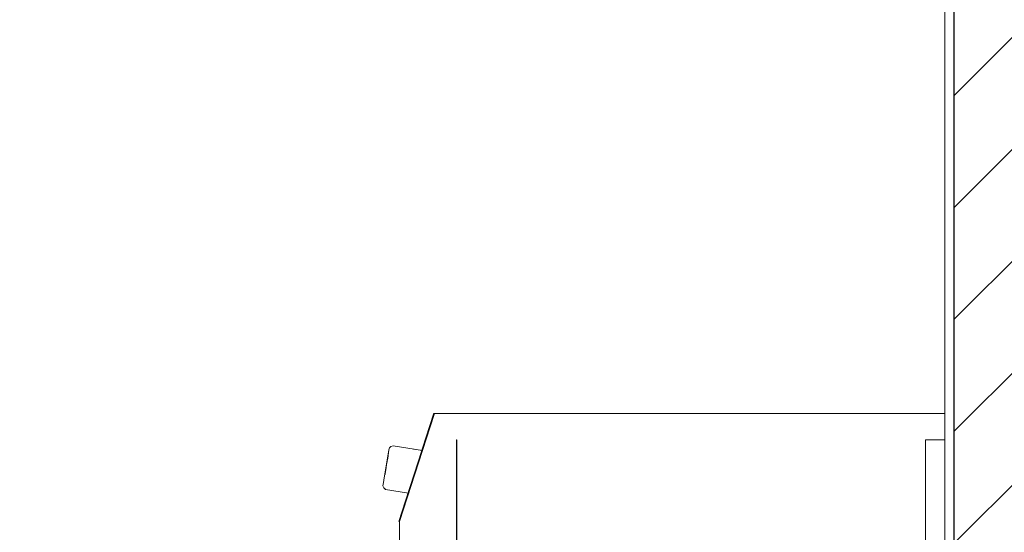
# Model space of a CAD drawing. Header units: millimetres. Extents: x 90539 to 127778, y -34922 to 14506.
# Tile 175 of 256: x 111727 to 112845, y 3595 to 4178. Entities that reach past the tile are written whole.
import ezdxf

# ---------------------------------------------------------------- set-up
doc = ezdxf.new("R2010")
doc.units = ezdxf.units.MM
doc.header["$MEASUREMENT"] = 0
doc.linetypes.add('Wipeout_Contour', pattern=[1000, 0, -1000])
for name, color, linetype in [('Nowe_A-Armatura', 7, 'Continuous'), ('Nowe_A-Wymiary-Wewnętrzne', 7, 'Continuous'), ('Nowe_A-Wymiary-Zewnętrzne', 7, 'Continuous'), ('Nowe_A-Ściany-Działowe', 7, 'Continuous')]:
    doc.layers.add(name, color=color, linetype=linetype)
for name, color, linetype, lineweight in [('Nowe_A-Armatura_Nr_pióra__2', 8, 'Continuous', 13), ('Nowe_A-Wymiary-Wewnętrzne_Nr_pióra__46', 5, 'Continuous', 15), ('Nowe_A-Wymiary-Zewnętrzne_Nr_pióra__46', 5, 'Continuous', 15), ('Nowe_A-Ściany-Działowe_Nr_pióra__27', 7, 'Continuous', 25), ('Nowe_A-Ściany-Działowe_Nr_pióra__47', 7, 'Continuous', 15)]:
    doc.layers.add(name, color=color, linetype=linetype, lineweight=lineweight)
for name, color, linetype, lineweight, true_color in [('Nowe_A-Wymiary-Wewnętrzne_Nr_pióra__45', 7, 'Continuous', 15, 0x40a5ff), ('Nowe_A-Wymiary-Wewnętrzne_Nr_pióra__85', 7, 'Continuous', 13, 0x80c2ff), ('Nowe_A-Wymiary-Zewnętrzne_Nr_pióra__45', 7, 'Continuous', 15, 0x40a5ff), ('Nowe_A-Wymiary-Zewnętrzne_Nr_pióra__85', 7, 'Continuous', 13, 0x80c2ff)]:
    doc.layers.add(name, color=color, linetype=linetype, lineweight=lineweight, true_color=true_color)
doc.styles.add('STYL_AUTOMATYCZNY_2', font='arial.ttf')
doc.dimstyles.new('STYL_AUTOMATYCZNY__1', dxfattribs={"dimtxt": 125, "dimasz": 47.5, "dimexe": 0.18, "dimexo": 20, "dimgap": 0, "dimtad": 1, "dimdec": 1, "dimlfac": 0.1, "dimzin": 0, "dimdsep": 46, "dimtxsty": 'STYL_AUTOMATYCZNY_2', "dimblk": 'ARROWHEAD_11', "dimblk1": 'ARROWHEAD_11', "dimblk2": 'ARROWHEAD_11', "dimcen": 0.09, "dimclrd": 256, "dimclre": 256, "dimclrt": 5, "dimadec": 1, "dimazin": 0, "dimtfac": 1, "dimtdec": 4, "dimtmove": 0, "dimatfit": 3, "dimfxl": 0, "dimtolj": 1, "dimtzin": 0, "dimarcsym": 0})

# ---------------------------------------------------------------- blocks, each defined once
blk = doc.blocks.new('ElemPrzekroju_56')
at = {"color": 254, "linetype": 'Wipeout_Contour', "lineweight": 0, "ltscale": 6609137.605395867}
blk.add_wipeout([(109677.6, 5430), (109677.6, 4990), (110477.6, 4990), (110477.6, 2890), (110560.6, 2890), (110560.6, 5007), (111694.6, 5007), (111694.6, 2890), (112223.1, 2890), (112223.1, 2892.5), (112193.1, 2892.5), (112160.4, 2976.9), (112159.1, 2984.2), (112159.1, 3094.5), (112223.1, 3094.5), (112223.1, 3095.5), (112158.1, 3095.5), (112158.1, 3118.5), (112120.9, 3118.5), (112120.9, 3122.8), (112120.9, 3147.1), (112120.9, 3150.3), (112120.9, 3218.1), (112120.9, 3218.4), (112120.9, 3368.6), (112120.9, 3404.8), (112120.9, 3438.6), (112120.9, 3465), (112120.6, 3465.6), (112120.1, 3480.3), (112119.6, 3495.3), (112118.9, 3511.6), (112118.3, 3525.4), (112117.5, 3541.5), (112116.7, 3556.9), (112116.5, 3565.5), (112120.9, 3566.7), (112120.9, 3577.4), (112120.9, 3581.3), (112120.9, 3582.5), (112158.1, 3582.5), (112158.1, 3607), (112168.5, 3639.2), (112142.4, 3643.7), (112140.4, 3645.4), (112139.5, 3647.7), (112139.6, 3649.5), (112140.4, 3654.3), (112146.3, 3688.5), (112147, 3690.8), (112148.4, 3692.3), (112150.9, 3693.3), (112184.2, 3687.7), (112184, 3687.2), (112197.8, 3730), (112223.3, 3730), (112223.3, 3730), (112777.6, 3730), (112777.6, 5430)], dxfattribs=at).dxf.layer = 'Nowe_A-Ściany-Działowe'
at = {"color": 254, "linetype": 'Wipeout_Contour', "lineweight": 0, "ltscale": 676743.685184}
blk.add_wipeout([(112700.1, 3040), (112700.1, 2890), (112777.6, 2890), (112777.6, 3700), (112755.7, 3700), (112755.7, 3040)], dxfattribs=at).dxf.layer = 'Nowe_A-Ściany-Działowe'
blk = doc.blocks.new('ElemPrzekroju_61')
at = {"layer": 'Nowe_A-Ściany-Działowe', "linetype": 'Continuous', "lineweight": 0, "true_color": 0x000000}
h = blk.add_hatch(dxfattribs=at)
h.set_pattern_fill('Bloczki_ceramiczne', color=18, style=0, pattern_type=2)
h.set_pattern_definition([(45, (0, 0), (-63.63961, 63.63961), [])])
h.paths.add_polyline_path([(112787.6, 5440), (112787.6, 5430), (112787.6, 2890), (112787.6, 2750), (112902.6, 2750), (112902.6, 2870), (112902.6, 5440)])
h = blk.add_hatch(dxfattribs=at)
h.set_pattern_fill('Tynk', color=18, style=0, pattern_type=2)
h.set_pattern_definition([(0, (0, 0), (0, 86.60254), [0, -50]), (0, (25, 43.3), (0, 86.60254), [0, -50])])
h.paths.add_polyline_path([(112777.6, 2890), (112787.6, 2890), (112787.6, 5430), (112777.6, 5430)])
at = {"layer": 'Nowe_A-Ściany-Działowe_Nr_pióra__27', "color": 7, "linetype": 'Continuous', "lineweight": 25, "flags": 128}
blk.add_lwpolyline([(112787.6, 5440), (112787.6, 5430), (112787.6, 2890), (112787.6, 2870), (112787.6, 2820), (112787.6, 2750)], dxfattribs=at)
at = {"layer": 'Nowe_A-Ściany-Działowe_Nr_pióra__47', "color": 7, "linetype": 'Continuous', "lineweight": 15}
for p, q in [((112777.6, 5430), (112777.6, 3730)), ((112777.6, 3700), (112777.6, 2890))]:
    blk.add_line(p, q, dxfattribs=at)
at = {"layer": 'Nowe_A-Ściany-Działowe_Nr_pióra__47', "color": 7, "linetype": 'Continuous', "lineweight": 15, "flags": 128}
blk.add_lwpolyline([(112777.6, 3730), (112777.6, 3726.3), (112777.6, 3700)], dxfattribs=at)
blk = doc.blocks.new('ElemPrzekroju_164')
at = {"layer": 'Nowe_A-Armatura_Nr_pióra__2', "color": 8, "linetype": 'Continuous', "lineweight": 13}
for p, q in [((112223.3, 3730), (112223.3, 3730)), ((112223.3, 3700), (112223.1, 3700)), ((112777.6, 3700), (112755.7, 3700))]:
    blk.add_line(p, q, dxfattribs=at)
at = {"layer": 'Nowe_A-Armatura_Nr_pióra__2', "color": 8, "linetype": 'Continuous', "lineweight": 13, "flags": 128}
for points in [[(112777.6, 3730), (112291.2, 3730), (112223.3, 3730), (112220.1, 3730), (112197.8, 3730)], [(112223.1, 3700), (112223.1, 3600.7), (112223.1, 2890)], [(112223.3, 3700), (112223.3, 3622.1), (112223.3, 3607), (112223.3, 3544.5), (112223.3, 3095.5)], [(112755.7, 3700), (112755.7, 3621.5), (112755.7, 3040)]]:
    blk.add_lwpolyline(points, dxfattribs=at)
at = {"color": 254, "linetype": 'Wipeout_Contour', "lineweight": 0, "ltscale": 336697.938744}
blk.add_wipeout([(112183.5, 3685.8), (112151.4, 3689.2), (112181.8, 3680.6)], dxfattribs=at).dxf.layer = 'Nowe_A-Armatura'
at = {"color": 254, "linetype": 'Wipeout_Contour', "lineweight": 0, "ltscale": 336646.550796}
blk.add_wipeout([(112174.8, 3658.7), (112147.3, 3664.7), (112144.9, 3658.3)], dxfattribs=at).dxf.layer = 'Nowe_A-Armatura'
at = {"color": 254, "linetype": 'Wipeout_Contour', "lineweight": 0, "ltscale": 336661.360891}
blk.add_wipeout([(112170.8, 3646.3), (112144.3, 3647.4), (112169.1, 3641)], dxfattribs=at).dxf.layer = 'Nowe_A-Armatura'
at = {"color": 254, "linetype": 'Wipeout_Contour', "lineweight": 0, "ltscale": 336700.843868}
blk.add_wipeout([(112183.5, 3685.8), (112184, 3687.2), (112151.9, 3692.1)], dxfattribs=at).dxf.layer = 'Nowe_A-Armatura'
at = {"color": 254, "linetype": 'Wipeout_Contour', "lineweight": 0, "ltscale": 336671.407965}
blk.add_wipeout([(112144.9, 3658.3), (112173.3, 3654.2), (112174.8, 3658.7)], dxfattribs=at).dxf.layer = 'Nowe_A-Armatura'
at = {"color": 254, "linetype": 'Wipeout_Contour', "lineweight": 0, "ltscale": 336658.344777}
blk.add_wipeout([(112143.8, 3644.4), (112168.6, 3639.7), (112169.1, 3641)], dxfattribs=at).dxf.layer = 'Nowe_A-Armatura'
at = {"color": 254, "linetype": 'Wipeout_Contour', "lineweight": 0, "ltscale": 336692.360572}
blk.add_wipeout([(112181.8, 3680.6), (112150.6, 3684.6), (112179.3, 3672.7)], dxfattribs=at).dxf.layer = 'Nowe_A-Armatura'
at = {"color": 254, "linetype": 'Wipeout_Contour', "lineweight": 0, "ltscale": 336677.244685}
blk.add_wipeout([(112174.8, 3658.7), (112176.3, 3663.4), (112147.3, 3664.7)], dxfattribs=at).dxf.layer = 'Nowe_A-Armatura'
at = {"color": 254, "linetype": 'Wipeout_Contour', "lineweight": 0, "ltscale": 336685.419679}
blk.add_wipeout([(112148.4, 3678.5), (112177.8, 3668.1), (112179.3, 3672.7)], dxfattribs=at).dxf.layer = 'Nowe_A-Armatura'
at = {"color": 254, "linetype": 'Wipeout_Contour', "lineweight": 0, "ltscale": 336666.988142}
blk.add_wipeout([(112145.1, 3652), (112170.8, 3646.3), (112173.3, 3654.2)], dxfattribs=at).dxf.layer = 'Nowe_A-Armatura'
at = {"color": 254, "linetype": 'Wipeout_Contour', "lineweight": 0, "ltscale": 336682.030019}
blk.add_wipeout([(112176.3, 3663.4), (112177.8, 3668.1), (112148.5, 3671.8)], dxfattribs=at).dxf.layer = 'Nowe_A-Armatura'
at = {"color": 254, "linetype": 'Wipeout_Contour', "lineweight": 0, "ltscale": 336656.270674}
blk.add_wipeout([(112142.4, 3643.7), (112168.5, 3639.2), (112168.6, 3639.7)], dxfattribs=at).dxf.layer = 'Nowe_A-Armatura'
at = {"color": 254, "linetype": 'Wipeout_Contour', "lineweight": 0, "ltscale": 336655.517213}
blk.add_wipeout([(112148.5, 3671.8), (112177.8, 3668.1), (112148.4, 3678.5)], dxfattribs=at).dxf.layer = 'Nowe_A-Armatura'
at = {"color": 254, "linetype": 'Wipeout_Contour', "lineweight": 0, "ltscale": 336632.730183}
blk.add_wipeout([(112168.6, 3639.7), (112143.8, 3644.4), (112142.4, 3643.7)], dxfattribs=at).dxf.layer = 'Nowe_A-Armatura'
at = {"color": 254, "linetype": 'Wipeout_Contour', "lineweight": 0, "ltscale": 336635.239328}
blk.add_wipeout([(112144.3, 3647.4), (112143.8, 3644.4), (112169.1, 3641)], dxfattribs=at).dxf.layer = 'Nowe_A-Armatura'
at = {"layer": 'Nowe_A-Armatura_Nr_pióra__2', "color": 8, "linetype": 'Continuous', "lineweight": 13}
blk.add_line((112168.5, 3639.3), (112168.5, 3639.2), dxfattribs=at)
at = {"color": 254, "linetype": 'Wipeout_Contour', "lineweight": 0, "ltscale": 336642.430279}
blk.add_wipeout([(112144.9, 3658.3), (112145.1, 3652), (112173.3, 3654.2)], dxfattribs=at).dxf.layer = 'Nowe_A-Armatura'
at = {"color": 254, "linetype": 'Wipeout_Contour', "lineweight": 0, "ltscale": 336652.252097}
blk.add_wipeout([(112176.3, 3663.4), (112148.5, 3671.8), (112147.3, 3664.7)], dxfattribs=at).dxf.layer = 'Nowe_A-Armatura'
at = {"color": 254, "linetype": 'Wipeout_Contour', "lineweight": 0, "ltscale": 336638.619935}
blk.add_wipeout([(112144.3, 3647.4), (112170.8, 3646.3), (112145.1, 3652)], dxfattribs=at).dxf.layer = 'Nowe_A-Armatura'
at = {"color": 254, "linetype": 'Wipeout_Contour', "lineweight": 0, "ltscale": 336659.656797}
blk.add_wipeout([(112148.4, 3678.5), (112179.3, 3672.7), (112150.6, 3684.6)], dxfattribs=at).dxf.layer = 'Nowe_A-Armatura'
at = {"color": 254, "linetype": 'Wipeout_Contour', "lineweight": 0, "ltscale": 336665.930794}
blk.add_wipeout([(112151.4, 3689.2), (112150.6, 3684.6), (112181.8, 3680.6)], dxfattribs=at).dxf.layer = 'Nowe_A-Armatura'
at = {"color": 254, "linetype": 'Wipeout_Contour', "lineweight": 0, "ltscale": 336669.589282}
blk.add_wipeout([(112184.2, 3687.7), (112150.9, 3693.3), (112151.9, 3692.1)], dxfattribs=at).dxf.layer = 'Nowe_A-Armatura'
at = {"color": 254, "linetype": 'Wipeout_Contour', "lineweight": 0, "ltscale": 336669.350217}
blk.add_wipeout([(112151.4, 3689.2), (112183.5, 3685.8), (112151.9, 3692.1)], dxfattribs=at).dxf.layer = 'Nowe_A-Armatura'
at = {"color": 254, "linetype": 'Wipeout_Contour', "lineweight": 0, "ltscale": 336701.507902}
blk.add_wipeout([(112151.9, 3692.1), (112184, 3687.2), (112184.2, 3687.7)], dxfattribs=at).dxf.layer = 'Nowe_A-Armatura'
at = {"color": 254, "linetype": 'Wipeout_Contour', "lineweight": 0, "ltscale": 336606.182828}
blk.add_wipeout([(112140.4, 3654.3), (112139.6, 3649.5), (112146.3, 3688.5)], dxfattribs=at).dxf.layer = 'Nowe_A-Armatura'
at = {"layer": 'Nowe_A-Armatura_Nr_pióra__2', "color": 8, "linetype": 'Continuous', "lineweight": 13}
for p, q in [((112182.6, 3683), (112181.8, 3680.6)), ((112184.2, 3687.7), (112184, 3687.2))]:
    blk.add_line(p, q, dxfattribs=at)
at = {"layer": 'Nowe_A-Armatura_Nr_pióra__2', "color": 8, "linetype": 'Continuous', "lineweight": 13, "flags": 128}
blk.add_lwpolyline([(112197.8, 3730), (112192.9, 3714.9), (112158.1, 3607), (112158.1, 3403.4)], dxfattribs=at)
at = {"color": 254, "linetype": 'Wipeout_Contour', "lineweight": 0, "ltscale": 336600.315013}
blk.add_wipeout([(112141.5, 3660.8), (112139.6, 3649.5), (112140.5, 3653.9)], dxfattribs=at).dxf.layer = 'Nowe_A-Armatura'
at = {"color": 254, "linetype": 'Wipeout_Contour', "lineweight": 0, "ltscale": 336607.358251}
blk.add_wipeout([(112146.3, 3688.5), (112139.6, 3649.5), (112141.5, 3660.8)], dxfattribs=at).dxf.layer = 'Nowe_A-Armatura'
at = {"color": 254, "linetype": 'Wipeout_Contour', "lineweight": 0, "ltscale": 336617.587904}
blk.add_wipeout([(112146.3, 3688.5), (112144.4, 3677.1), (112145.8, 3684.2)], dxfattribs=at).dxf.layer = 'Nowe_A-Armatura'
at = {"color": 254, "linetype": 'Wipeout_Contour', "lineweight": 0, "ltscale": 336612.731366}
blk.add_wipeout([(112146.3, 3688.5), (112141.5, 3660.8), (112144.4, 3677.1)], dxfattribs=at).dxf.layer = 'Nowe_A-Armatura'
at = {"color": 254, "linetype": 'Wipeout_Contour', "lineweight": 0, "ltscale": 336625.724914}
blk.add_wipeout([(112148.5, 3690.7), (112148.4, 3692.3), (112147, 3690.8)], dxfattribs=at).dxf.layer = 'Nowe_A-Armatura'
at = {"color": 254, "linetype": 'Wipeout_Contour', "lineweight": 0, "ltscale": 336608.953586}
blk.add_wipeout([(112144.4, 3677.1), (112141.5, 3660.8), (112143, 3669.1)], dxfattribs=at).dxf.layer = 'Nowe_A-Armatura'
at = {"color": 254, "linetype": 'Wipeout_Contour', "lineweight": 0, "ltscale": 336623.796706}
blk.add_wipeout([(112148.5, 3690.7), (112145.8, 3684.2), (112148, 3685.6)], dxfattribs=at).dxf.layer = 'Nowe_A-Armatura'
at = {"color": 254, "linetype": 'Wipeout_Contour', "lineweight": 0, "ltscale": 336621.563257}
blk.add_wipeout([(112145.9, 3677.7), (112148, 3685.6), (112145.8, 3684.2)], dxfattribs=at).dxf.layer = 'Nowe_A-Armatura'
at = {"color": 254, "linetype": 'Wipeout_Contour', "lineweight": 0, "ltscale": 336623.095275}
blk.add_wipeout([(112148.4, 3678.5), (112148, 3685.6), (112145.9, 3677.7)], dxfattribs=at).dxf.layer = 'Nowe_A-Armatura'
at = {"color": 254, "linetype": 'Wipeout_Contour', "lineweight": 0, "ltscale": 336633.410564}
blk.add_wipeout([(112150.9, 3693.3), (112148.5, 3690.7), (112151.9, 3692.1)], dxfattribs=at).dxf.layer = 'Nowe_A-Armatura'
at = {"color": 254, "linetype": 'Wipeout_Contour', "lineweight": 0, "ltscale": 336612.085987}
blk.add_wipeout([(112144.4, 3677.1), (112143, 3669.1), (112144.7, 3668.8)], dxfattribs=at).dxf.layer = 'Nowe_A-Armatura'
at = {"color": 254, "linetype": 'Wipeout_Contour', "lineweight": 0, "ltscale": 336615.863991}
blk.add_wipeout([(112144.7, 3668.8), (112145.9, 3677.7), (112144.4, 3677.1)], dxfattribs=at).dxf.layer = 'Nowe_A-Armatura'
at = {"color": 254, "linetype": 'Wipeout_Contour', "lineweight": 0, "ltscale": 336628.810124}
blk.add_wipeout([(112148, 3685.6), (112148.4, 3678.5), (112150.6, 3684.6)], dxfattribs=at).dxf.layer = 'Nowe_A-Armatura'
at = {"color": 254, "linetype": 'Wipeout_Contour', "lineweight": 0, "ltscale": 336608.607812}
blk.add_wipeout([(112142.8, 3659.6), (112144.7, 3668.8), (112141.5, 3660.8)], dxfattribs=at).dxf.layer = 'Nowe_A-Armatura'
at = {"color": 254, "linetype": 'Wipeout_Contour', "lineweight": 0, "ltscale": 336630.293878}
blk.add_wipeout([(112148.5, 3690.7), (112148, 3685.6), (112151.4, 3689.2)], dxfattribs=at).dxf.layer = 'Nowe_A-Armatura'
at = {"color": 254, "linetype": 'Wipeout_Contour', "lineweight": 0, "ltscale": 336603.844722}
blk.add_wipeout([(112142, 3651.6), (112142.8, 3659.6), (112140.5, 3653.9)], dxfattribs=at).dxf.layer = 'Nowe_A-Armatura'
at = {"color": 254, "linetype": 'Wipeout_Contour', "lineweight": 0, "ltscale": 336633.673057}
blk.add_wipeout([(112151.9, 3692.1), (112148.5, 3690.7), (112151.4, 3689.2)], dxfattribs=at).dxf.layer = 'Nowe_A-Armatura'
at = {"color": 254, "linetype": 'Wipeout_Contour', "lineweight": 0, "ltscale": 336608.743386}
blk.add_wipeout([(112142, 3651.6), (112144.9, 3658.3), (112142.8, 3659.6)], dxfattribs=at).dxf.layer = 'Nowe_A-Armatura'
at = {"layer": 'Nowe_A-Armatura_Nr_pióra__2', "color": 8, "linetype": 'Continuous', "lineweight": 13, "flags": 128}
blk.add_lwpolyline([(112197.1, 3730.2), (112192.2, 3715.2), (112157.3, 3607.2)], dxfattribs=at)
at = {"color": 254, "linetype": 'Wipeout_Contour', "lineweight": 0, "ltscale": 336624.057081}
blk.add_wipeout([(112148.5, 3690.7), (112147, 3690.8), (112146.3, 3688.5)], dxfattribs=at).dxf.layer = 'Nowe_A-Armatura'
at = {"color": 254, "linetype": 'Wipeout_Contour', "lineweight": 0, "ltscale": 336620.214895}
blk.add_wipeout([(112144.7, 3668.8), (112147.3, 3664.7), (112148.5, 3671.8)], dxfattribs=at).dxf.layer = 'Nowe_A-Armatura'
at = {"color": 254, "linetype": 'Wipeout_Contour', "lineweight": 0, "ltscale": 336600.524986}
blk.add_wipeout([(112139.6, 3649.5), (112142, 3651.6), (112140.5, 3653.9)], dxfattribs=at).dxf.layer = 'Nowe_A-Armatura'
at = {"color": 254, "linetype": 'Wipeout_Contour', "lineweight": 0, "ltscale": 336630.547053}
blk.add_wipeout([(112150.9, 3693.3), (112148.4, 3692.3), (112148.5, 3690.7)], dxfattribs=at).dxf.layer = 'Nowe_A-Armatura'
at = {"color": 254, "linetype": 'Wipeout_Contour', "lineweight": 0, "ltscale": 336619.768397}
blk.add_wipeout([(112148.4, 3678.5), (112145.9, 3677.7), (112144.7, 3668.8)], dxfattribs=at).dxf.layer = 'Nowe_A-Armatura'
at = {"color": 254, "linetype": 'Wipeout_Contour', "lineweight": 0, "ltscale": 336600.605839}
blk.add_wipeout([(112139.6, 3649.5), (112141.1, 3646.7), (112142, 3651.6)], dxfattribs=at).dxf.layer = 'Nowe_A-Armatura'
at = {"color": 254, "linetype": 'Wipeout_Contour', "lineweight": 0, "ltscale": 336622.771488}
blk.add_wipeout([(112146.3, 3688.5), (112145.8, 3684.2), (112148.5, 3690.7)], dxfattribs=at).dxf.layer = 'Nowe_A-Armatura'
at = {"color": 254, "linetype": 'Wipeout_Contour', "lineweight": 0, "ltscale": 336621.458802}
blk.add_wipeout([(112144.7, 3668.8), (112148.5, 3671.8), (112148.4, 3678.5)], dxfattribs=at).dxf.layer = 'Nowe_A-Armatura'
at = {"color": 254, "linetype": 'Wipeout_Contour', "lineweight": 0, "ltscale": 336598.509652}
blk.add_wipeout([(112141.1, 3646.7), (112139.6, 3649.5), (112139.5, 3647.7)], dxfattribs=at).dxf.layer = 'Nowe_A-Armatura'
at = {"color": 254, "linetype": 'Wipeout_Contour', "lineweight": 0, "ltscale": 336616.730891}
blk.add_wipeout([(112145.9, 3677.7), (112145.8, 3684.2), (112144.4, 3677.1)], dxfattribs=at).dxf.layer = 'Nowe_A-Armatura'
at = {"color": 254, "linetype": 'Wipeout_Contour', "lineweight": 0, "ltscale": 336611.41177}
blk.add_wipeout([(112144.7, 3668.8), (112142.8, 3659.6), (112144.9, 3658.3)], dxfattribs=at).dxf.layer = 'Nowe_A-Armatura'
at = {"color": 254, "linetype": 'Wipeout_Contour', "lineweight": 0, "ltscale": 336598.684062}
blk.add_wipeout([(112139.5, 3647.7), (112140.4, 3645.4), (112141.1, 3646.7)], dxfattribs=at).dxf.layer = 'Nowe_A-Armatura'
at = {"color": 254, "linetype": 'Wipeout_Contour', "lineweight": 0, "ltscale": 336631.568138}
blk.add_wipeout([(112148, 3685.6), (112150.6, 3684.6), (112151.4, 3689.2)], dxfattribs=at).dxf.layer = 'Nowe_A-Armatura'
at = {"color": 254, "linetype": 'Wipeout_Contour', "lineweight": 0, "ltscale": 336616.825868}
blk.add_wipeout([(112144.9, 3658.3), (112147.3, 3664.7), (112144.7, 3668.8)], dxfattribs=at).dxf.layer = 'Nowe_A-Armatura'
at = {"layer": 'Nowe_A-Armatura_Nr_pióra__2', "color": 8, "linetype": 'Continuous', "lineweight": 13}
for p, q in [((112147, 3690.8), (112146.3, 3688.5)), ((112148.4, 3692.3), (112147, 3690.8)), ((112150.9, 3693.3), (112148.4, 3692.3)), ((112150.9, 3693.3), (112184.2, 3687.7))]:
    blk.add_line(p, q, dxfattribs=at)
at = {"color": 254, "linetype": 'Wipeout_Contour', "lineweight": 0, "ltscale": 336610.064534}
blk.add_wipeout([(112144.9, 3658.3), (112142, 3651.6), (112145.1, 3652)], dxfattribs=at).dxf.layer = 'Nowe_A-Armatura'
at = {"color": 254, "linetype": 'Wipeout_Contour', "lineweight": 0, "ltscale": 336609.086838}
blk.add_wipeout([(112144.7, 3668.8), (112143, 3669.1), (112141.5, 3660.8)], dxfattribs=at).dxf.layer = 'Nowe_A-Armatura'
at = {"color": 254, "linetype": 'Wipeout_Contour', "lineweight": 0, "ltscale": 336605.548679}
blk.add_wipeout([(112141.1, 3646.7), (112144.3, 3647.4), (112142, 3651.6)], dxfattribs=at).dxf.layer = 'Nowe_A-Armatura'
at = {"color": 254, "linetype": 'Wipeout_Contour', "lineweight": 0, "ltscale": 336603.92134}
blk.add_wipeout([(112142.8, 3659.6), (112141.5, 3660.8), (112140.5, 3653.9)], dxfattribs=at).dxf.layer = 'Nowe_A-Armatura'
at = {"color": 254, "linetype": 'Wipeout_Contour', "lineweight": 0, "ltscale": 336606.595751}
blk.add_wipeout([(112141.1, 3646.7), (112143.8, 3644.4), (112144.3, 3647.4)], dxfattribs=at).dxf.layer = 'Nowe_A-Armatura'
at = {"color": 254, "linetype": 'Wipeout_Contour', "lineweight": 0, "ltscale": 336604.931213}
blk.add_wipeout([(112141.1, 3646.7), (112142.4, 3643.7), (112143.8, 3644.4)], dxfattribs=at).dxf.layer = 'Nowe_A-Armatura'
at = {"color": 254, "linetype": 'Wipeout_Contour', "lineweight": 0, "ltscale": 336601.772423}
blk.add_wipeout([(112142.4, 3643.7), (112141.1, 3646.7), (112140.4, 3645.4)], dxfattribs=at).dxf.layer = 'Nowe_A-Armatura'
at = {"color": 254, "linetype": 'Wipeout_Contour', "lineweight": 0, "ltscale": 336609.310688}
blk.add_wipeout([(112142, 3651.6), (112144.3, 3647.4), (112145.1, 3652)], dxfattribs=at).dxf.layer = 'Nowe_A-Armatura'
at = {"layer": 'Nowe_A-Armatura_Nr_pióra__2', "color": 8, "linetype": 'Continuous', "lineweight": 13}
for p, q in [((112146.3, 3688.5), (112140.4, 3654.3)), ((112139.5, 3647.7), (112139.6, 3649.5)), ((112139.5, 3647.7), (112140.4, 3645.4)), ((112140.4, 3654.3), (112139.6, 3649.5)), ((112140.4, 3645.4), (112142.4, 3643.7)), ((112168.5, 3639.2), (112142.4, 3643.7))]:
    blk.add_line(p, q, dxfattribs=at)
blk = doc.blocks.new('*D718')
at = {"layer": 'Nowe_A-Wymiary-Wewnętrzne_Nr_pióra__45', "linetype": 'Continuous', "lineweight": 15, "true_color": 0x40a5ff}
for points in [[(116511.2, 3790), (116512.1, 3785.2), (116514.8, 3781.2), (116518.9, 3778.5), (116523.7, 3777.5), (116528.4, 3778.5), (116532.5, 3781.2), (116535.2, 3785.2), (116536.2, 3790), (116535.2, 3794.8), (116532.5, 3798.8), (116528.4, 3801.5), (116523.7, 3802.5), (116518.9, 3801.5), (116514.8, 3798.8), (116512.1, 3794.8)], [(116511.2, 2890), (116512.1, 2885.2), (116514.8, 2881.2), (116518.9, 2878.5), (116523.7, 2877.5), (116528.4, 2878.5), (116532.5, 2881.2), (116535.2, 2885.2), (116536.2, 2890), (116535.2, 2894.8), (116532.5, 2898.8), (116528.4, 2901.5), (116523.7, 2902.5), (116518.9, 2901.5), (116514.8, 2898.8), (116512.1, 2894.8)]]:
    blk.add_hatch(color=161, dxfattribs=at).paths.add_polyline_path(points)
at = {"layer": 'Nowe_A-Wymiary-Wewnętrzne_Nr_pióra__45', "color": 161, "linetype": 'Continuous', "lineweight": 15, "true_color": 0x40a5ff}
for centre in [(116523.7, 3790), (116523.7, 2890)]:
    blk.add_circle(centre, 12.5, dxfattribs=at)
at = {"layer": 'Nowe_A-Wymiary-Wewnętrzne_Nr_pióra__85', "color": 151, "linetype": 'Continuous', "lineweight": 13, "true_color": 0x80c2ff}
for p, q in [((116511.2, 3790), (116476.8, 3790)), ((116570.5, 3790), (116536.2, 3790)), ((116523.7, 2902.5), (116523.7, 3777.5)), ((116511.2, 2890), (116476.8, 2890)), ((116570.5, 2890), (116536.2, 2890))]:
    blk.add_line(p, q, dxfattribs=at)
at = {"layer": 'Nowe_A-Wymiary-Wewnętrzne_Nr_pióra__46', "color": 5, "lineweight": 15, "char_height": 125, "attachment_point": 7, "rotation": 90, "style": 'STYL_AUTOMATYCZNY_2'}
for s, insert in [('\\A1;{\\pql;\\fArial|b0|i0|c238|p0;\\W1.000000;90,0}', (116498.7, 3340)), ('\\A1;{\\pql;\\fArial|b0|i0|c238|p0;\\W1.000000;35,0}', (116498.7, 2902.5))]:
    blk.add_mtext(s, dxfattribs=dict(at, insert=insert))
blk = doc.blocks.new('ARROWHEAD_11')
at = {"color": 0, "linetype": 'Continuous', "lineweight": 0}
blk.add_line((0, 0), (-1, 0), dxfattribs=at)
at = {"color": 0, "linetype": 'Continuous', "lineweight": 0, "const_width": 0.25, "flags": 128}
blk.add_lwpolyline([(-0.125, 0, 1), (0.125, 0, 1)], format="xyb", close=True, dxfattribs=at)
blk = doc.blocks.new('*D748')
at = {"layer": 'Nowe_A-Wymiary-Zewnętrzne_Nr_pióra__45', "linetype": 'Continuous', "lineweight": 15, "true_color": 0x40a5ff}
for points in [[(119375.1, 12845), (119376.1, 12840.2), (119378.8, 12836.2), (119382.8, 12833.5), (119387.6, 12832.5), (119392.4, 12833.5), (119396.5, 12836.2), (119399.2, 12840.2), (119400.1, 12845), (119399.2, 12849.8), (119396.5, 12853.8), (119392.4, 12856.5), (119387.6, 12857.5), (119382.8, 12856.5), (119378.8, 12853.8), (119376.1, 12849.8)], [(119375.1, -450), (119376.1, -454.8), (119378.8, -458.8), (119382.8, -461.5), (119387.6, -462.5), (119392.4, -461.5), (119396.5, -458.8), (119399.2, -454.8), (119400.1, -450), (119399.2, -445.2), (119396.5, -441.2), (119392.4, -438.5), (119387.6, -437.5), (119382.8, -438.5), (119378.8, -441.2), (119376.1, -445.2)]]:
    blk.add_hatch(color=161, dxfattribs=at).paths.add_polyline_path(points)
at = {"layer": 'Nowe_A-Wymiary-Zewnętrzne_Nr_pióra__45', "color": 161, "linetype": 'Continuous', "lineweight": 15, "true_color": 0x40a5ff}
for centre in [(119387.6, 12845), (119387.6, -450)]:
    blk.add_circle(centre, 12.5, dxfattribs=at)
at = {"layer": 'Nowe_A-Wymiary-Zewnętrzne_Nr_pióra__85', "color": 151, "linetype": 'Continuous', "lineweight": 13, "true_color": 0x80c2ff}
for p, q in [((119387.6, 12857.5), (119387.6, 12870)), ((119375.1, 12845), (119340.8, 12845)), ((119434.5, 12845), (119400.1, 12845)), ((119387.6, -437.5), (119387.6, 12832.5)), ((119375.1, -450), (119340.8, -450)), ((119434.5, -450), (119400.1, -450)), ((119387.6, -475), (119387.6, -462.5))]:
    blk.add_line(p, q, dxfattribs=at)
at = {"layer": 'Nowe_A-Wymiary-Zewnętrzne_Nr_pióra__46', "color": 5, "lineweight": 15, "insert": (119362.6, 5911.5), "char_height": 125, "attachment_point": 7, "rotation": 90, "style": 'STYL_AUTOMATYCZNY_2'}
blk.add_mtext('\\A1;{\\pql;\\fArial|b0|i0|c238|p0;\\W1.000000;1\xa0329,5}', dxfattribs=at)

msp = doc.modelspace()

# ---------------------------------------------------------------- block references
at = {"layer": 'Nowe_A-Ściany-Działowe', "lineweight": 0}
msp.add_blockref('ElemPrzekroju_56', (0, 0), dxfattribs=at)

# ---------------------------------------------------------------- next in the draw order: block references
msp.add_blockref('ElemPrzekroju_61', (0, 0), dxfattribs=at)

# ---------------------------------------------------------------- next in the draw order: block references
at = {"layer": 'Nowe_A-Armatura', "lineweight": 0}
msp.add_blockref('ElemPrzekroju_164', (0, 0), dxfattribs=at)

# ---------------------------------------------------------------- next in the draw order: dimensions: what is measured, and where the dimension line sits
at = {"layer": 'Nowe_A-Wymiary-Wewnętrzne', "color": 151, "linetype": 'Continuous', "lineweight": 13, "true_color": 0x80c2ff}
dim = msp.add_linear_dim(base=(116523.66, 3790), p1=(99177.6, 2890), p2=(116907.6, 3790), angle=90, dimstyle='STYL_AUTOMATYCZNY__1', dxfattribs=at)
dim.commit()
dim.dimension.update_dxf_attribs({"geometry": '*D718', "text_midpoint": (116436.16, 3501.82), "dimtype": 160, "text_rotation": 90})
at = {"layer": 'Nowe_A-Wymiary-Zewnętrzne', "color": 151, "linetype": 'Continuous', "lineweight": 13, "true_color": 0x80c2ff}
dim = msp.add_linear_dim(base=(119387.63, 12845), p1=(95120.09, -450), p2=(98654.74, 12845), angle=90, dimstyle='STYL_AUTOMATYCZNY__1', dxfattribs=at)
dim.commit()
dim.dimension.update_dxf_attribs({"geometry": '*D748', "text_midpoint": (119300.13, 6192.64), "dimtype": 160, "text_rotation": 90})

doc.saveas('drawing.dxf')
